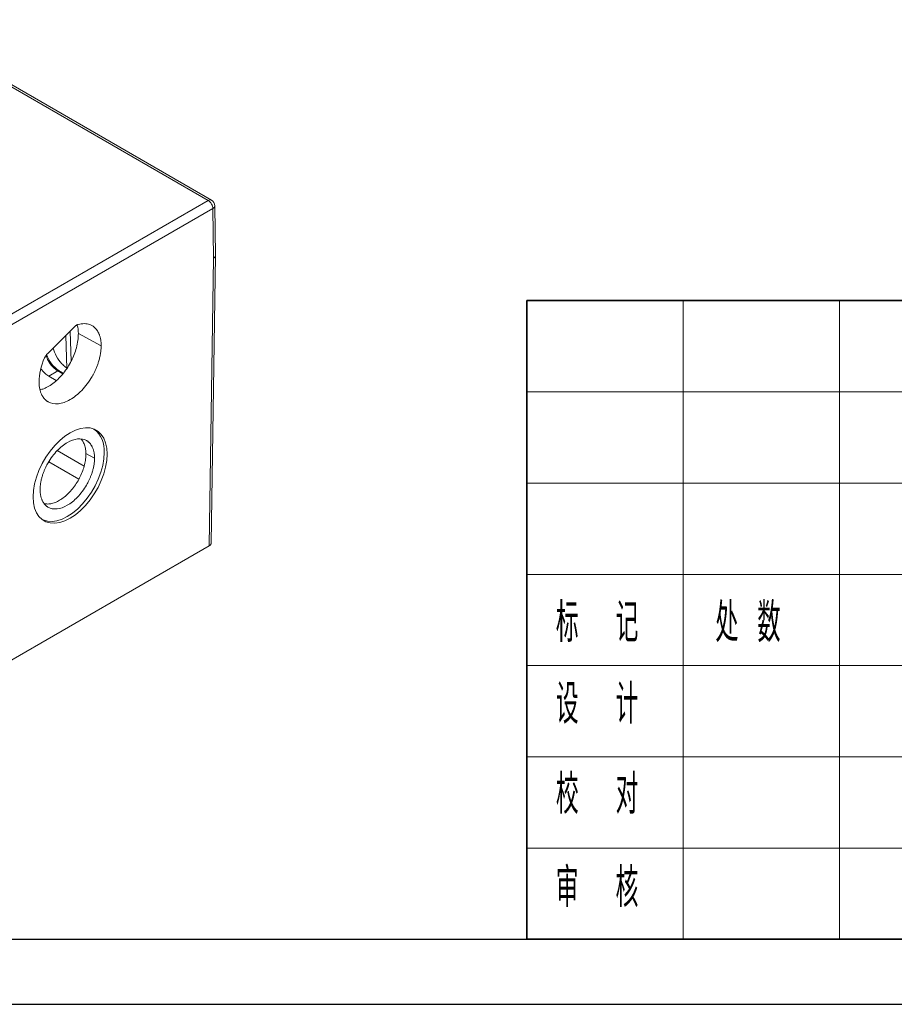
# Model space of a CAD drawing. Header units: millimetres. Extents: x 0 to 420, y 0 to 297.
# Tile 6 of 21: x 196 to 263, y 0 to 76. Entities that reach past the tile are written whole.
import ezdxf

# ---------------------------------------------------------------- set-up
doc = ezdxf.new("R2010")
doc.units = ezdxf.units.MM
for name, color, linetype in [('5', 7, 'Continuous'), ('9', 7, 'Continuous'), ('MARK', 7, 'Continuous')]:
    doc.layers.add(name, color=color, linetype=linetype)
doc.layers.add('SLD-0', color=179, linetype='Continuous', lineweight=25)
doc.styles.add('SLDTEXTSTYLE3', font='TXT', dxfattribs={"width": 0.54, "bigfont": 'bigfont'})
doc.styles.add('SLDTEXTSTYLE4', font='TXT', dxfattribs={"width": 0.53, "bigfont": 'bigfont'})

msp = doc.modelspace()

# ---------------------------------------------------------------- linework, layer by layer
at = {"color": 7, "linetype": 'Continuous', "lineweight": 18}
for p, q in [((186.55, 75.529), (210.551, 61.673)), ((210.801, 61.698), (186.8, 75.554)), ((210.551, 61.673), (167.155, 36.621)), ((211.109, 57.454), (211.051, 61.272)), ((210.905, 61.061), (167.509, 36.009)), ((210.963, 57.256), (210.905, 61.061)), ((210.778, 35.376), (211.109, 57.467)), ((210.632, 35.182), (210.963, 57.256)), ((200.305, 52.005), (198.204, 49.909)), ((200.586, 51.471), (202.336, 50.529)), ((199.626, 51.328), (199.703, 48.797)), ((199.019, 48.597), (198.322, 48.194)), ((199.089, 48.636), (199.019, 48.597)), ((199.441, 48.433), (199.089, 48.636)), ((198.322, 48.194), (198.894, 47.864)), ((201.024, 41.3), (198.963, 42.49)), ((200.625, 40.306), (198.317, 41.638)), ((201.161, 42.263), (201.826, 41.905)), ((210.632, 35.182), (167.781, 10.445))]:
    msp.add_line(p, q, dxfattribs=at)
at = {"color": 8, "linetype": 'Continuous', "lineweight": 18}
for p, q in [((200.023, 49.332), (199.953, 51.654)), ((199.394, 48.38), (199.019, 48.597))]:
    msp.add_line(p, q, dxfattribs=at)
at = {"color": 7, "linetype": 'Continuous', "lineweight": 18, "flags": 128}
for points in [[(197.11, 38.939), (197.139, 39.422), (197.225, 39.929), (197.367, 40.449), (197.561, 40.972), (197.804, 41.486), (198.09, 41.982), (198.415, 42.45), (198.77, 42.88), (199.15, 43.262), (199.546, 43.59), (199.95, 43.857), (200.354, 44.057), (200.75, 44.186), (201.13, 44.241), (201.485, 44.223), (201.81, 44.129), (202.096, 43.964), (202.339, 43.73), (202.533, 43.431), (202.675, 43.074), (202.761, 42.667), (202.79, 42.217)], [(197.77, 37.218), (197.886, 37.163), (198.209, 37.07), (198.563, 37.051), (198.941, 37.106), (199.335, 37.235), (199.738, 37.434), (200.14, 37.7), (200.535, 38.026), (200.913, 38.408), (201.267, 38.835), (201.59, 39.301), (201.875, 39.795), (202.117, 40.308), (202.311, 40.829), (202.452, 41.347), (202.538, 41.852), (202.566, 42.333)], [(202.79, 42.217), (202.761, 41.734), (202.675, 41.227), (202.533, 40.707), (202.339, 40.184), (202.096, 39.669), (201.81, 39.173), (201.485, 38.706), (201.13, 38.276), (200.75, 37.893), (200.354, 37.565), (199.95, 37.299), (199.546, 37.099), (199.15, 36.97), (198.77, 36.914), (198.415, 36.933), (198.09, 37.026), (197.804, 37.192), (197.561, 37.426), (197.367, 37.725), (197.225, 38.081), (197.139, 38.489), (197.11, 38.939)]]:
    msp.add_lwpolyline(points, dxfattribs=at)
at = {"color": 8, "linetype": 'Continuous', "lineweight": 18}
for centre, radius, start, end in [((210.696, 61.482), 0.24, 64.12837, 127.18209), ((210.799, 61.29), 0.253, 294.74648, 355.93302)]:
    msp.add_arc(centre, radius, start, end, dxfattribs=at)
at = {"color": 7, "linetype": 'Continuous', "lineweight": 18}
for centre, radius, start, end in [((210.551, 61.265), 0.5, 0.87362, 60.00269), ((200.569, 42.536), 2.008, 354.19119, 53.28189)]:
    msp.add_arc(centre, radius, start, end, dxfattribs=at)
for centre, major_axis, ratio, start_param, end_param in [((199.109, 49.871), (-0.731, 1.31), 0.587731, 1.252857, 2.364396), ((198.305, 49.409), (-0.769, 1.288), 0.568263, 1.735036, 2.3475)]:
    msp.add_ellipse(centre, major_axis=major_axis, ratio=ratio, start_param=start_param, end_param=end_param, dxfattribs=at)
for points, knots in [([(210.905, 61.061), (210.905, 61.168), (210.867, 61.296), (210.736, 61.523), (210.644, 61.62), (210.551, 61.673)], [0, 0, 0, 0, 0.5, 0.5, 1, 1, 1, 1]), ([(211.107, 57.463), (211.107, 57.453), (211.109, 57.422), (211.087, 57.37), (211.042, 57.309), (210.99, 57.274), (210.963, 57.256)], [0, 0, 0, 0, 0.131805, 0.404384, 0.693786, 1, 1, 1, 1]), ([(200.305, 52.005), (200.319, 52.019), (200.348, 52.046), (200.392, 52.082), (200.445, 52.118), (200.506, 52.152), (200.55, 52.165), (200.572, 52.171)], [0, 0, 0, 0, 0.164842, 0.330753, 0.499443, 0.751359, 1, 1, 1, 1]), ([(200.488, 52.135), (200.493, 52.121), (200.566, 51.934), (200.576, 51.694), (200.586, 51.471)], [0, 0, 0, 0, 0.072661, 1, 1, 1, 1]), ([(202.336, 50.529), (202.336, 50.577), (202.335, 50.672), (202.324, 50.807), (202.309, 50.934), (202.288, 51.052), (202.263, 51.162), (202.234, 51.265), (202.202, 51.359), (202.167, 51.447), (202.13, 51.527), (202.092, 51.601), (202.052, 51.668), (202.011, 51.729), (201.969, 51.785), (201.928, 51.835), (201.887, 51.88), (201.805, 51.961), (201.672, 52.063), (201.475, 52.159), (201.263, 52.216), (201.04, 52.236), (200.81, 52.224), (200.65, 52.188), (200.572, 52.17)], [0, 0, 0, 0, 0.040463, 0.079679, 0.117661, 0.154418, 0.189952, 0.224265, 0.257357, 0.289226, 0.319871, 0.349291, 0.377485, 0.404452, 0.430192, 0.454707, 0.477996, 0.50006, 0.587538, 0.673325, 0.757488, 0.840016, 0.920866, 1, 1, 1, 1]), ([(200.586, 51.471), (200.58, 51.296), (200.568, 50.946), (200.451, 50.399), (200.277, 49.869), (200.052, 49.363), (199.772, 48.877), (199.45, 48.43), (199.098, 48.035), (198.722, 47.694), (198.328, 47.422), (197.958, 47.235), (197.732, 47.179), (197.635, 47.155)], [0, 0, 0, 0, 0.101334, 0.20271, 0.293243, 0.383756, 0.475351, 0.566974, 0.656157, 0.745334, 0.837907, 0.930476, 1, 1, 1, 1]), ([(197.564, 47.774), (197.564, 47.725), (197.566, 47.628), (197.576, 47.491), (197.593, 47.361), (197.615, 47.24), (197.641, 47.126), (197.672, 47.02), (197.707, 46.922), (197.745, 46.831), (197.786, 46.746), (197.829, 46.669), (197.874, 46.598), (197.921, 46.534), (197.968, 46.475), (198.017, 46.422), (198.066, 46.374), (198.115, 46.332), (198.164, 46.294), (198.213, 46.26), (198.468, 46.104), (199.023, 46.006), (199.949, 46.327), (200.875, 47.074), (201.453, 47.843), (201.742, 48.366), (201.847, 48.572), (201.95, 48.801), (202.049, 49.05), (202.14, 49.319), (202.22, 49.606), (202.283, 49.908), (202.327, 50.221), (202.333, 50.424), (202.336, 50.529)], [0, 0, 0, 0, 0.017151, 0.033853, 0.050112, 0.065933, 0.081315, 0.096261, 0.110769, 0.12484, 0.138472, 0.151665, 0.164419, 0.176734, 0.18861, 0.200047, 0.211047, 0.221609, 0.231735, 0.241426, 0.250683, 0.378595, 0.499862, 0.621218, 0.748996, 0.769017, 0.790995, 0.814939, 0.840854, 0.868742, 0.898602, 0.930428, 0.96422, 1, 1, 1, 1]), ([(197.992, 49.598), (198.003, 49.621), (198.024, 49.666), (198.062, 49.732), (198.105, 49.794), (198.152, 49.854), (198.186, 49.89), (198.204, 49.909)], [0, 0, 0, 0, 0.19734, 0.392779, 0.589596, 0.791003, 1, 1, 1, 1]), ([(199.702, 48.818), (199.663, 48.844), (199.53, 48.934), (199.241, 49.226), (198.874, 49.711), (198.716, 50.142), (198.642, 50.346)], [0, 0, 0, 0, 0.083696, 0.289455, 0.665004, 1, 1, 1, 1]), ([(199.019, 48.597), (198.943, 48.646), (198.797, 48.741), (198.535, 48.997), (198.27, 49.348), (198.156, 49.655), (198.106, 49.79)], [0, 0, 0, 0, 0.197965, 0.385494, 0.727774, 1, 1, 1, 1]), ([(201.826, 41.905), (201.825, 41.951), (201.824, 42.04), (201.813, 42.167), (201.797, 42.286), (201.776, 42.398), (201.75, 42.501), (201.72, 42.597), (201.687, 42.686), (201.651, 42.768), (201.612, 42.842), (201.571, 42.911), (201.529, 42.973), (201.485, 43.029), (201.44, 43.079), (201.395, 43.124), (201.35, 43.164), (201.305, 43.2), (201.26, 43.231), (201.036, 43.369), (200.549, 43.455), (199.739, 43.174), (198.929, 42.521), (198.423, 41.848), (198.169, 41.389), (198.078, 41.209), (197.988, 41.009), (197.902, 40.791), (197.822, 40.555), (197.752, 40.304), (197.696, 40.04), (197.658, 39.765), (197.653, 39.587), (197.65, 39.495)], [0, 0, 0, 0, 0.018179, 0.03585, 0.053017, 0.069685, 0.085856, 0.101529, 0.116704, 0.131381, 0.145558, 0.159236, 0.172413, 0.18509, 0.197267, 0.208945, 0.220125, 0.230808, 0.240994, 0.250685, 0.378679, 0.499861, 0.6209, 0.748989, 0.768949, 0.790883, 0.814798, 0.840701, 0.868593, 0.89847, 0.930327, 0.964163, 1, 1, 1, 1]), ([(200.802, 43.378), (200.855, 43.309), (200.971, 43.159), (201.086, 42.856), (201.149, 42.548), (201.157, 42.339), (201.161, 42.263)], [0, 0, 0, 0, 0.250679, 0.542242, 0.833748, 1, 1, 1, 1]), ([(197.65, 39.495), (197.651, 39.45), (197.652, 39.361), (197.663, 39.235), (197.679, 39.116), (197.7, 39.005), (197.725, 38.902), (197.755, 38.807), (197.788, 38.718), (197.825, 38.637), (197.863, 38.562), (197.904, 38.494), (197.947, 38.432), (197.99, 38.375), (198.035, 38.325), (198.08, 38.28), (198.126, 38.239), (198.171, 38.204), (198.216, 38.172), (198.44, 38.034), (198.927, 37.949), (199.737, 38.229), (200.547, 38.883), (201.053, 39.556), (201.306, 40.013), (201.397, 40.194), (201.487, 40.394), (201.574, 40.612), (201.654, 40.847), (201.724, 41.098), (201.779, 41.362), (201.818, 41.636), (201.823, 41.814), (201.826, 41.905)], [0, 0, 0, 0, 0.018091, 0.035683, 0.052782, 0.069392, 0.085515, 0.10115, 0.116298, 0.130958, 0.145129, 0.158811, 0.172003, 0.184706, 0.196919, 0.208645, 0.219883, 0.230635, 0.240902, 0.250685, 0.378598, 0.499863, 0.621216, 0.748995, 0.769013, 0.790989, 0.814932, 0.840846, 0.868735, 0.898596, 0.930423, 0.964217, 1, 1, 1, 1]), ([(201.161, 42.263), (201.157, 42.125), (201.149, 41.847), (201.063, 41.401), (200.927, 40.949), (200.739, 40.497), (200.5, 40.059), (200.222, 39.653), (199.916, 39.293), (199.587, 38.978), (199.239, 38.72), (198.887, 38.53), (198.547, 38.419), (198.233, 38.374), (198.048, 38.404), (197.96, 38.419)], [0, 0, 0, 0, 0.0777095, 0.1554446, 0.2327501, 0.3100424, 0.3889218, 0.4678175, 0.543919, 0.6200202, 0.6993744, 0.7787137, 0.8548236, 0.9309453, 1, 1, 1, 1]), ([(210.632, 35.182), (210.659, 35.2), (210.711, 35.234), (210.757, 35.296), (210.778, 35.346), (210.776, 35.375), (210.776, 35.384)], [0, 0, 0, 0, 0.313113, 0.609036, 0.887756, 1, 1, 1, 1])]:
    msp.add_open_spline(points, degree=3, knots=knots, dxfattribs=at)
msp.add_open_spline([(197.993, 49.598), (197.717, 48.98), (197.563, 48.334), (197.564, 47.774)], degree=3, dxfattribs=at)
at = {"layer": '5', "color": 7, "lineweight": 25}
msp.add_line((25, 5), (415, 5), dxfattribs=at)
at = {"layer": '9', "color": 7}
msp.add_line((0, 0), (420, 0), dxfattribs=at)
at = {"layer": 'SLD-0', "color": 179, "lineweight": 35}
for p in [(235, 5), (415, 53.986)]:
    msp.add_line(p, (235, 54), dxfattribs=at)
at = {"layer": 'SLD-0', "color": 179, "linetype": 'Continuous', "lineweight": 18}
for p, q in [((246.996, 53.986), (246.996, 4.986)), ((258.996, 53.986), (258.996, 25.986)), ((314.996, 46.986), (234.996, 46.986)), ((314.996, 39.986), (234.996, 39.986)), ((314.996, 32.986), (234.996, 32.986)), ((314.996, 25.986), (234.996, 25.986)), ((258.996, 25.986), (258.996, 4.986)), ((314.996, 18.986), (234.996, 18.986)), ((314.996, 11.986), (234.996, 11.986))]:
    msp.add_line(p, q, dxfattribs=at)
at = {"layer": 'SLD-0', "color": 179, "lineweight": 25}
msp.add_line((415, 5), (235, 5), dxfattribs=at)

# ---------------------------------------------------------------- texts
at = {"layer": 'MARK', "char_height": 3, "attachment_point": 1}
for s, insert, style in [('标  记', (237.226, 30.794), 'SLDTEXTSTYLE4'), ('处 数', (249.461, 30.794), 'SLDTEXTSTYLE3'), ('设  计', (237.226, 24.537), 'SLDTEXTSTYLE4'), ('校  对', (237.226, 17.617), 'SLDTEXTSTYLE4'), ('审  核', (237.226, 10.467), 'SLDTEXTSTYLE4')]:
    msp.add_mtext(s, dxfattribs=dict(at, insert=insert, style=style))

doc.saveas('drawing.dxf')
